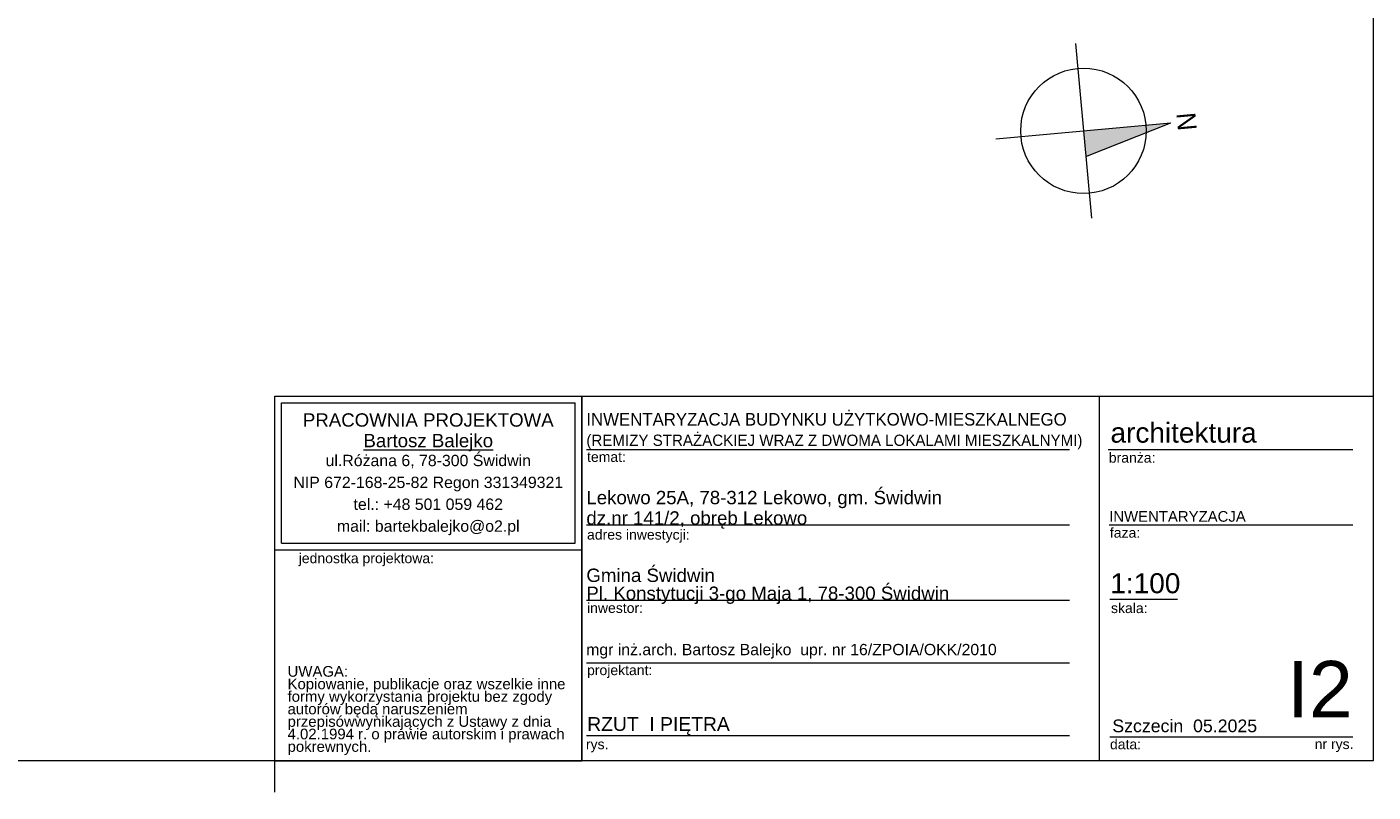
# Model space of a CAD drawing. Extents: x -686885 to -413214, y -23370 to 153194.
# Tile 105 of 145: x -491671 to -470223, y 53744 to 65945. Entities that reach past the tile are written whole.
import ezdxf

# ---------------------------------------------------------------- set-up
doc = ezdxf.new("R2010")
doc.units = 0
doc.header["$MEASUREMENT"] = 0
for name, color, linetype, lineweight in [('ARCH TABELA_Nr_Pióra__1', 7, 'Continuous', 25), ('ARCH TABELA_Nr_Pióra__21', 7, 'Continuous', 9), ('ARCH TABELA_Nr_Pióra__7', 7, 'Continuous', 13), ('Arch tabelki_Nr_Pióra__21', 7, 'Continuous', 9), ('arch wypelnienia_Nr_Pióra__21', 7, 'Continuous', 9)]:
    doc.layers.add(name, color=color, linetype=linetype, lineweight=lineweight)
doc.styles.add('GENERATED_STYLE_6', font='txt')
doc.styles.add('GENERATED_STYLE_7', font='arial.ttf')
doc.styles.add('GENERATED_STYLE_8', font='arial.ttf')
doc.styles.add('GENERATED_STYLE_9', font='arial.ttf')

msp = doc.modelspace()

# ---------------------------------------------------------------- hatches: boundary and pattern name
at = {"layer": 'arch wypelnienia_Nr_Pióra__21', "linetype": 'Continuous'}
msp.add_hatch(color=256, dxfattribs=at).paths.add_polyline_path([(-473443, 64413.3), (-474800.6, 63879.4), (-474837.4, 64287.7)], flags=0)

# ---------------------------------------------------------------- linework, layer by layer
at = {"layer": 'ARCH TABELA_Nr_Pióra__21', "linetype": 'Continuous'}
for p, q in [((-470223.3, 82694.2), (-470223.3, 54244.2)), ((-474963, 65682.1), (-474711.8, 62893.3)), ((-476231.8, 64162.1), (-473443, 64413.3)), ((-474800.6, 63879.4), (-473443, 64413.3)), ((-487723.3, 54244.2), (-487723.3, 60055.3)), ((-487723.3, 60055.3), (-482829.7, 60055.3)), ((-487723.3, 57608.5), (-487723.3, 60055.3)), ((-487723.3, 60055.3), (-470223.3, 60055.3)), ((-482829.7, 60055.3), (-482829.7, 54244.2)), ((-482829.7, 57608.5), (-482829.7, 60055.3)), ((-474585, 60055.3), (-474585, 54244.2)), ((-470223.3, 60055.3), (-470223.3, 54244.2)), ((-487616.9, 57714.9), (-487616.9, 59949)), ((-487616.9, 59949), (-482936.1, 59949)), ((-482936.1, 57714.9), (-482936.1, 59949)), ((-482829.7, 54244.2), (-482829.7, 59655.3)), ((-482757.5, 59205.3), (-475057.7, 59205.3)), ((-474445.7, 59205.3), (-470546.4, 59205.3)), ((-482757.5, 58005.3), (-475057.7, 58005.3)), ((-474428.3, 58005.3), (-470546.4, 58005.3)), ((-487616.9, 57714.9), (-482936.1, 57714.9)), ((-487723.3, 57608.5), (-482829.7, 57608.5)), ((-482757.5, 56805.3), (-475057.7, 56805.3)), ((-474416.5, 56822.7), (-473336.8, 56822.7)), ((-482757.5, 55805.3), (-475057.7, 55805.3)), ((-482757.5, 54644.2), (-475057.7, 54644.2)), ((-474416.5, 54626.6), (-472134.7, 54626.6)), ((-472134.7, 54626.6), (-470546.4, 54626.6)), ((-470223.3, 54244.2), (-510973.3, 54244.2)), ((-487723.3, 54244.2), (-482829.7, 54244.2)), ((-487723.3, 53744.2), (-487723.3, 54244.2)), ((-470223.3, 54244.2), (-482829.7, 54244.2))]:
    msp.add_line(p, q, dxfattribs=at)
msp.add_circle((-474837.4, 64287.7), 1000, dxfattribs=at)

# ---------------------------------------------------------------- texts
at = {"layer": 'ARCH TABELA_Nr_Pióra__1', "linetype": 'Continuous', "insert": (-482757.5, 59210.1), "char_height": 200, "attachment_point": 7, "line_spacing_factor": 1.031617, "style": 'GENERATED_STYLE_6'}
msp.add_mtext('{\\pt22543.4;INWENTARYZACJA BUDYNKU UŻYTKOWO-MIESZKALNEGO\\P\\pt22543.4;\\H0.900000x;(REMIZY STRAŻACKIEJ WRAZ Z DWOMA LOKALAMI MIESZKALNYMI)}', dxfattribs=at)
at = {"layer": 'ARCH TABELA_Nr_Pióra__1', "linetype": 'Continuous', "insert": (-482743.7, 54939.6), "char_height": 220, "attachment_point": 1, "style": 'GENERATED_STYLE_9'}
msp.add_mtext('{RZUT  I PIĘTRA}', dxfattribs=at)
at = {"layer": 'ARCH TABELA_Nr_Pióra__21', "linetype": 'Continuous', "insert": (-482757.5, 56744.1), "char_height": 212.766, "attachment_point": 7, "line_spacing_factor": 0.807442, "style": 'GENERATED_STYLE_7'}
msp.add_mtext('{Gmina Świdwin\\PPl. Konstytucji 3-go Maja 1, 78-300 Świdwin}', dxfattribs=at)
at = {"layer": 'ARCH TABELA_Nr_Pióra__7', "linetype": 'Continuous', "char_height": 212.766}
for s, insert, attachment_point, line_spacing_factor, style in [('{PRACOWNIA PROJEKTOWA\\P\\LBartosz Balejko}', (-485276.5, 59784), 2, 0.926719, 'GENERATED_STYLE_8'), ('{Lekowo 25A, 78-312 Lekowo, gm. Świdwin\\Pdz.nr 141/2, obręb Lekowo}', (-482757.5, 57944.1), 7, 0.918867, 'GENERATED_STYLE_7')]:
    msp.add_mtext(s, dxfattribs=dict(at, insert=insert, attachment_point=attachment_point, line_spacing_factor=line_spacing_factor, style=style))
at = {"layer": 'ARCH TABELA_Nr_Pióra__7', "linetype": 'Continuous', "style": 'GENERATED_STYLE_7'}
for s, insert, char_height, attachment_point in [('{architektura}', (-474407, 59635), 319.16, 1), ('{temat:}', (-482746.8, 59168.9), 159.58, 1), ('{branża:}', (-474433.9, 59156.6), 159.58, 1), ('{INWENTARYZACJA}', (-474428.3, 58225.1), 170, 1), ('{adres inwestycji:}', (-482746.8, 57929.2), 159.58, 1), ('{faza:}', (-474416.5, 57960.3), 159.58, 1), ('{jednostka projektowa:}', (-487340.4, 57553.9), 159.58, 1), ('{1:100}', (-474409.1, 57233.9), 319.16, 1), ('{inwestor:}', (-482746.8, 56760.3), 159.58, 1), ('{skala:}', (-474398.8, 56758.4), 159.58, 1), ('{mgr inż.arch. Bartosz Balejko  upr. nr 16/ZPOIA/OKK/2010}', (-482759.7, 56107.2), 180, 1), ('{projektant:}', (-482746.8, 55768.9), 159.58, 1), ('{I2}', (-470546.4, 55835.1), 900, 3), ('{Szczecin  05.2025}', (-474377.8, 54901.5), 202.128, 1), ('{rys.}', (-482764.7, 54587), 159.58, 1), ('{data:}', (-474415.1, 54587), 159.58, 1), ('{nr rys.}', (-471154.3, 54590.1), 159.58, 1)]:
    msp.add_mtext(s, dxfattribs=dict(at, insert=insert, char_height=char_height, attachment_point=attachment_point))
for s, insert, char_height, width, attachment_point, line_spacing_factor in [('{ul.Różana 6, 78-300 Świdwin\\PNIP 672-168-25-82 Regon 331349321\\Ptel.: +48 501 059 462\\Pmail: bartekbalejko@o2.pl}', (-485276.5, 59122.1), 180.852, 4680.851, 2, 1.156383), ('{UWAGA:\\PKopiowanie, publikacje oraz wszelkie inne formy wykorzystania projektu bez zgody autorów będą naruszeniem przepisówwynikających z Ustawy z dnia 4.02.1994 r. o prawie autorskim i prawach pokrewnych.}', (-487518.2, 55753.9), 170.2128, 4483.408, 1, 0.703415)]:
    msp.add_mtext(s, dxfattribs=dict(at, insert=insert, char_height=char_height, width=width, attachment_point=attachment_point, line_spacing_factor=line_spacing_factor))
at = {"layer": 'Arch tabelki_Nr_Pióra__21', "linetype": 'Continuous', "insert": (-473044.4, 64449.2), "char_height": 300, "attachment_point": 2, "rotation": 275.14546, "style": 'GENERATED_STYLE_6'}
msp.add_mtext('{N}', dxfattribs=at)

doc.saveas('drawing.dxf')
